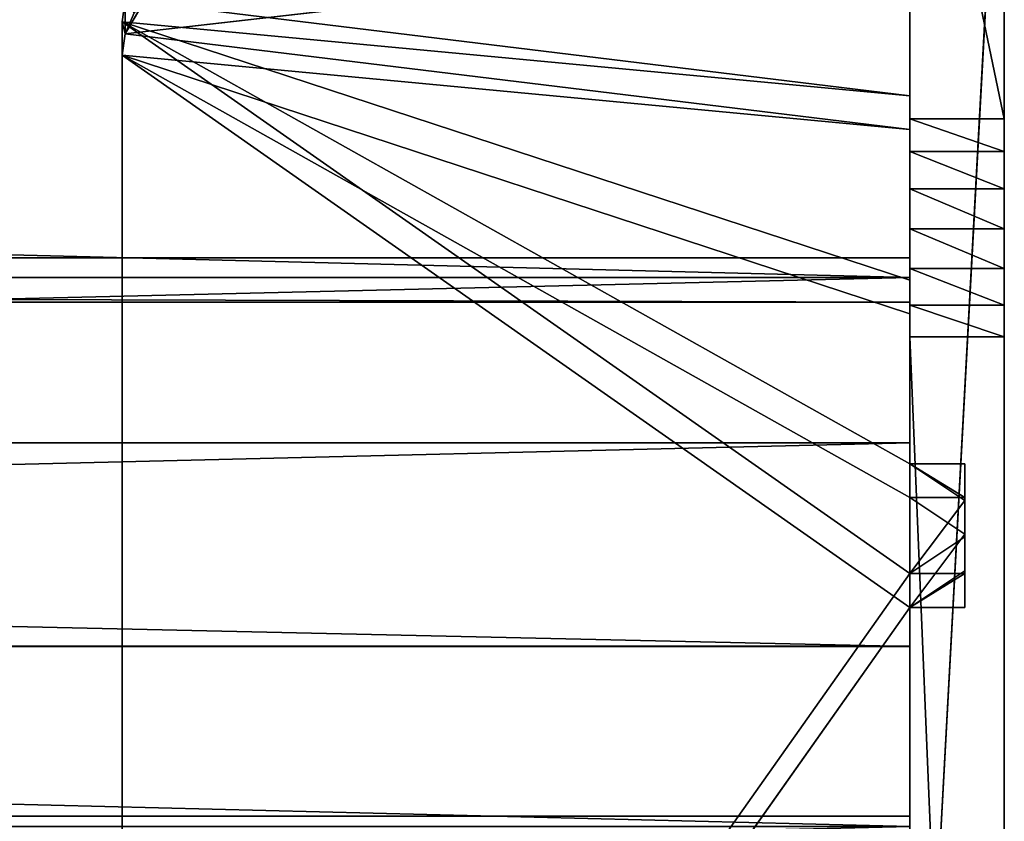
# Model space of a CAD drawing. Extents: x 0 to 1378, y -270 to 1675.
# Tile 59 of 60: x 1316 to 1378, y 1599 to 1650. Entities that reach past the tile are written whole.
import ezdxf

# ---------------------------------------------------------------- set-up
doc = ezdxf.new("R2010")
doc.units = 0
doc.header["$LTSCALE"] = 25.4
doc.layers.get('0').update_dxf_attribs({"color": 13, "linetype": 'CONTINUOUS'})
doc.layers.add('STEEL', color=21, linetype='CONTINUOUS')
doc.layers.add('WOOD', color=220, linetype='CONTINUOUS')

# ---------------------------------------------------------------- blocks, each defined once
blk = doc.blocks.new('LTR020_01_01_L')
at = {"color": 0}
for p, q in [((-740.853, -211.981), (-851.475, -327.132)), ((-851.475, -327.132, -6), (-740.853, -211.981, -6)), ((-851.475, -327.132), (-740.853, -211.981, -6)), ((-851.475, -327.132, -6), (-740.853, -211.981, -6)), ((-851.475, -327.132), (-740.853, -211.981, -6)), ((-740.853, -211.981), (-851.475, -327.132)), ((-808.564, -367.746), (-664.552, -216.048)), ((-664.552, -216.048, -6), (-808.564, -367.746, -6)), ((-808.564, -367.746, -6), (-664.552, -216.048)), ((-808.564, -367.746), (-664.552, -216.048)), ((-808.564, -367.746, -6), (-664.552, -216.048)), ((-664.552, -216.048, -6), (-808.564, -367.746, -6)), ((-851.175, -341.559), (-822.41, -368.035)), ((-822.41, -368.035, -6), (-851.175, -341.559, -6)), ((-822.41, -368.035, -6), (-851.175, -341.559, -6)), ((-851.175, -341.559), (-822.41, -368.035)), ((-822.41, -368.035), (-820.335, -369.505)), ((-820.335, -369.505, -6), (-822.41, -368.035, -6)), ((-822.41, -368.035, -6), (-822.41, -368.035)), ((-822.41, -368.035, -6), (-822.41, -368.035)), ((-822.41, -368.035, -6), (-820.335, -369.505)), ((-822.41, -368.035), (-820.335, -369.505)), ((-822.41, -368.035, -6), (-820.335, -369.505)), ((-820.335, -369.505, -6), (-822.41, -368.035, -6)), ((-810.575, -369.301), (-808.564, -367.746)), ((-808.564, -367.746, -6), (-810.575, -369.301, -6)), ((-810.575, -369.301, -6), (-808.564, -367.746)), ((-810.575, -369.301), (-808.564, -367.746)), ((-810.575, -369.301, -6), (-808.564, -367.746)), ((-808.564, -367.746, -6), (-810.575, -369.301, -6)), ((-808.564, -367.746, -6), (-808.564, -367.746)), ((-808.564, -367.746, -6), (-808.564, -367.746)), ((-812.914, -370.299), (-810.575, -369.301)), ((-810.575, -369.301, -6), (-812.914, -370.299, -6)), ((-812.914, -370.299, -6), (-810.575, -369.301)), ((-812.914, -370.299), (-810.575, -369.301)), ((-812.914, -370.299, -6), (-810.575, -369.301)), ((-810.575, -369.301, -6), (-812.914, -370.299, -6)), ((-810.575, -369.301, -6), (-810.575, -369.301)), ((-810.575, -369.301, -6), (-810.575, -369.301)), ((-820.335, -369.505), (-817.957, -370.405)), ((-817.957, -370.405, -6), (-820.335, -369.505, -6)), ((-820.335, -369.505, -6), (-820.335, -369.505)), ((-820.335, -369.505, -6), (-820.335, -369.505)), ((-820.335, -369.505, -6), (-817.957, -370.405)), ((-820.335, -369.505), (-817.957, -370.405)), ((-820.335, -369.505, -6), (-817.957, -370.405)), ((-817.957, -370.405, -6), (-820.335, -369.505, -6)), ((-817.957, -370.405), (-815.429, -370.675)), ((-815.429, -370.675, -6), (-817.957, -370.405, -6)), ((-817.957, -370.405, -6), (-817.957, -370.405)), ((-817.957, -370.405, -6), (-817.957, -370.405)), ((-817.957, -370.405, -6), (-815.429, -370.675)), ((-817.957, -370.405), (-815.429, -370.675)), ((-817.957, -370.405, -6), (-815.429, -370.675)), ((-815.429, -370.675, -6), (-817.957, -370.405, -6)), ((-815.429, -370.675), (-812.914, -370.299)), ((-812.914, -370.299, -6), (-815.429, -370.675, -6)), ((-815.429, -370.675, -6), (-812.914, -370.299)), ((-815.429, -370.675), (-812.914, -370.299)), ((-815.429, -370.675, -6), (-812.914, -370.299)), ((-812.914, -370.299, -6), (-815.429, -370.675, -6)), ((-812.914, -370.299, -6), (-812.914, -370.299)), ((-812.914, -370.299, -6), (-812.914, -370.299)), ((-815.429, -370.675, -6), (-815.429, -370.675)), ((-815.429, -370.675, -6), (-815.429, -370.675))]:
    blk.add_line(p, q, dxfattribs=at)
at = {"color": 253}
mesh = blk.add_polyface(dxfattribs=at)
corners = [(-356.822, 126.239), (-363.409, 202.974), (-366.765, 126.823), (-362.692, 198.492), (-360.989, 194.285), (-358.388, 190.567), (-355.019, 187.525), (-351.055, 185.316), (-144.322, 95.76), (-346.696, 184.051), (-137.416, 154.033), (69.517, 76.841), (73.183, 135.401), (284.067, 69.538), (284.482, 128.209), (498.698, 73.872), (495.861, 132.478), (706.698, 148.195), (712.778, 89.831), (711.63, 149.354), (716.101, 151.737), (732.511, 94.552), (719.814, 155.184), (722.522, 159.466), (724.044, 164.298), (724.279, 169.359), (-854.31, -335.557), (-853.88, -331.012), (-854.358, -333.26), (-853.739, -337.782), (-852.902, -328.933), (-852.676, -339.819), (-851.475, -327.132), (-851.175, -341.559), (-740.853, -211.981), (-822.41, -368.035), (-820.335, -369.505), (-817.957, -370.405), (-815.429, -370.675), (-812.914, -370.299), (-810.575, -369.301), (-808.564, -367.746), (-664.552, -216.048), (-634.883, -92.533), (-528.492, -57.178), (-533.734, 31.022), (-485.599, 99.319), (-400.741, 108.446), (-444.85, 172.265), (-411.932, 249.062), (-387.203, 328.874), (-394.008, 115.786), (-385.825, 121.465), (-380.507, 346.748), (-376.593, 125.205), (-370.065, 362.725), (-356.383, 376.033), (-363.103, 207.502), (-354.42, 245.656), (-340.122, 386.027), (-342.455, 282.913), (-327.299, 318.988), (-322.069, 392.223), (-324.124, 324.119), (-319.88, 328.408), (-303.098, 394.323), (-314.783, 331.637), (-309.093, 333.642), (-303.098, 334.323), (645.325, 394.323), (645.325, 334.323), (663.422, 392.242), (649.802, 333.808), (654.045, 332.29), (657.832, 329.849), (660.967, 326.612), (663.285, 322.748), (684.648, 273.837), (680.574, 386.108), (695.886, 376.24), (704.629, 224.346), (708.558, 363.155), (723.212, 174.312), (717.929, 347.534), (739.967, 297.078), (750.411, 104.106), (760.579, 246.024), (765.316, 117.873), (779.749, 194.41), (776.258, 134.96), (782.527, 154.257), (783.716, 174.512)]
mesh.append_faces([[corners[k] for k in face] for face in [(26, 27, 28), (88, 90, 91)]], dxfattribs={"vtx0": -1, "color": 253})
mesh.append_faces([[corners[k] for k in face] for face in [(0, 1, 2), (1, 0, 3), (3, 0, 4), (4, 0, 5), (5, 0, 6), (6, 0, 7), (7, 8, 9), (9, 8, 10), (10, 11, 12), (12, 13, 14), (14, 15, 16), (16, 15, 17), (17, 18, 19), (19, 18, 20), (20, 21, 22), (22, 21, 23), (23, 21, 24), (24, 21, 25), (27, 29, 30), (30, 31, 32), (32, 33, 34), (34, 42, 43), (43, 44, 45), (45, 44, 46), (46, 47, 48), (48, 47, 49), (49, 47, 50), (50, 52, 53), (53, 54, 55), (55, 2, 56), (56, 58, 59), (59, 61, 62), (62, 64, 65), (65, 68, 69), (69, 70, 71), (71, 77, 78), (78, 77, 79), (79, 80, 81), (81, 82, 83), (83, 82, 84), (84, 85, 86), (86, 87, 88)]], dxfattribs={"vtx0": -1, "vtx1": -1, "color": 253})
mesh.append_faces([[corners[k] for k in face] for face in [(56, 2, 1), (84, 25, 21)]], dxfattribs={"vtx0": -1, "vtx1": -1, "vtx2": -1, "color": 253})
mesh.append_faces([[corners[k] for k in face] for face in [(7, 0, 8), (10, 8, 11), (12, 11, 13), (14, 13, 15), (17, 15, 18), (20, 18, 21), (27, 26, 29), (30, 29, 31), (32, 31, 33), (34, 33, 35), (34, 35, 36), (34, 36, 37), (34, 37, 38), (34, 38, 39), (34, 39, 40), (34, 40, 41), (34, 41, 42), (43, 42, 44), (46, 44, 47), (50, 47, 51), (50, 51, 52), (53, 52, 54), (55, 54, 2), (56, 1, 57), (56, 57, 58), (59, 58, 60), (59, 60, 61), (62, 61, 63), (62, 63, 64), (65, 64, 66), (65, 66, 67), (65, 67, 68), (69, 68, 70), (71, 70, 72), (71, 72, 73), (71, 73, 74), (71, 74, 75), (71, 75, 76), (71, 76, 77), (79, 77, 80), (81, 80, 82), (84, 82, 25), (84, 21, 85), (86, 85, 87), (88, 87, 89), (88, 89, 90)]], dxfattribs={"vtx0": -1, "vtx2": -1, "color": 253})
mesh = blk.add_polyface(dxfattribs=at)
corners = [(-853.88, -331.012, -6), (-854.31, -335.557, -6), (-854.358, -333.26, -6), (-853.739, -337.782, -6), (-852.902, -328.933, -6), (-852.676, -339.819, -6), (-851.475, -327.132, -6), (-851.175, -341.559, -6), (-740.853, -211.981, -6), (-822.41, -368.035, -6), (-820.335, -369.505, -6), (-817.957, -370.405, -6), (-815.429, -370.675, -6), (-812.914, -370.299, -6), (-810.575, -369.301, -6), (-808.564, -367.746, -6), (-664.552, -216.048, -6), (-634.883, -92.533, -6), (-528.492, -57.178, -6), (-533.734, 31.022, -6), (-485.599, 99.319, -6), (-400.741, 108.446, -6), (-444.85, 172.265, -6), (-411.932, 249.062, -6), (-387.203, 328.874, -6), (-394.008, 115.786, -6), (-385.825, 121.465, -6), (-380.507, 346.748, -6), (-376.593, 125.205, -6), (-370.065, 362.725, -6), (-366.765, 126.823, -6), (-356.383, 376.033, -6), (-363.409, 202.974, -6), (-363.103, 207.502, -6), (-354.42, 245.656, -6), (-340.122, 386.027, -6), (-342.455, 282.913, -6), (-327.299, 318.988, -6), (-322.069, 392.223, -6), (-324.124, 324.119, -6), (-319.88, 328.408, -6), (-303.098, 394.323, -6), (-314.783, 331.637, -6), (-309.093, 333.642, -6), (-303.098, 334.323, -6), (645.325, 394.323, -6), (645.325, 334.323, -6), (663.422, 392.242, -6), (649.802, 333.808, -6), (654.045, 332.29, -6), (657.832, 329.849, -6), (660.967, 326.612, -6), (663.285, 322.748, -6), (684.648, 273.837, -6), (680.574, 386.108, -6), (695.886, 376.24, -6), (704.629, 224.346, -6), (708.558, 363.155, -6), (723.212, 174.312, -6), (717.929, 347.534, -6), (739.967, 297.078, -6), (724.279, 169.359, -6), (732.511, 94.552, -6), (750.411, 104.106, -6), (760.579, 246.024, -6), (765.316, 117.873, -6), (779.749, 194.41, -6), (776.258, 134.96, -6), (782.527, 154.257, -6), (783.716, 174.512, -6), (-356.822, 126.239, -6), (-362.692, 198.492, -6), (-360.989, 194.285, -6), (-358.388, 190.567, -6), (-355.019, 187.525, -6), (-351.055, 185.316, -6), (-144.322, 95.76, -6), (-346.696, 184.051, -6), (-137.416, 154.033, -6), (69.517, 76.841, -6), (73.183, 135.401, -6), (284.067, 69.538, -6), (284.482, 128.209, -6), (498.698, 73.872, -6), (495.861, 132.478, -6), (706.698, 148.195, -6), (712.778, 89.831, -6), (711.63, 149.354, -6), (716.101, 151.737, -6), (719.814, 155.184, -6), (722.522, 159.466, -6), (724.044, 164.298, -6)]
mesh.append_faces([[corners[k] for k in face] for face in [(0, 1, 2), (68, 66, 69)]], dxfattribs={"vtx0": -1, "color": 253})
mesh.append_faces([[corners[k] for k in face] for face in [(1, 0, 3), (3, 4, 5), (5, 6, 7), (7, 8, 9), (9, 8, 10), (10, 8, 11), (11, 8, 12), (12, 8, 13), (13, 8, 14), (14, 8, 15), (15, 8, 16), (16, 17, 18), (18, 20, 21), (21, 24, 25), (25, 24, 26), (26, 27, 28), (28, 29, 30), (32, 31, 33), (33, 31, 34), (34, 35, 36), (36, 35, 37), (37, 38, 39), (39, 38, 40), (40, 41, 42), (42, 41, 43), (43, 41, 44), (44, 45, 46), (46, 47, 48), (48, 47, 49), (49, 47, 50), (50, 47, 51), (51, 47, 52), (52, 47, 53), (53, 55, 56), (56, 57, 58), (58, 60, 61), (62, 60, 63), (63, 64, 65), (65, 66, 67), (67, 66, 68), (70, 75, 76), (76, 78, 79), (79, 80, 81), (81, 82, 83), (83, 85, 86), (86, 88, 62)]], dxfattribs={"vtx0": -1, "vtx1": -1, "color": 253})
mesh.append_faces([[corners[k] for k in face] for face in [(30, 31, 32), (61, 60, 62)]], dxfattribs={"vtx0": -1, "vtx1": -1, "vtx2": -1, "color": 253})
mesh.append_faces([[corners[k] for k in face] for face in [(3, 0, 4), (5, 4, 6), (7, 6, 8), (16, 8, 17), (18, 17, 19), (18, 19, 20), (21, 20, 22), (21, 22, 23), (21, 23, 24), (26, 24, 27), (28, 27, 29), (30, 29, 31), (34, 31, 35), (37, 35, 38), (40, 38, 41), (44, 41, 45), (46, 45, 47), (53, 47, 54), (53, 54, 55), (56, 55, 57), (58, 57, 59), (58, 59, 60), (63, 60, 64), (65, 64, 66), (32, 70, 30), (70, 32, 71), (70, 71, 72), (70, 72, 73), (70, 73, 74), (70, 74, 75), (76, 75, 77), (76, 77, 78), (79, 78, 80), (81, 80, 82), (83, 82, 84), (83, 84, 85), (86, 85, 87), (86, 87, 88), (62, 88, 89), (62, 89, 90), (62, 90, 91), (62, 91, 61)]], dxfattribs={"vtx0": -1, "vtx2": -1, "color": 253})
mesh = blk.add_polyface(dxfattribs=at)
corners = [(-740.853, -211.981, -6), (-851.475, -327.132, -6), (-851.475, -327.132)]
mesh.append_faces([[corners[k] for k in face] for face in [(0, 1, 2)]], dxfattribs={"color": 253})
mesh = blk.add_polyface(dxfattribs=at)
corners = [(-740.853, -211.981, -6), (-851.475, -327.132), (-740.853, -211.981)]
mesh.append_faces([[corners[k] for k in face] for face in [(0, 1, 2)]], dxfattribs={"color": 253})
mesh = blk.add_polyface(dxfattribs=at)
corners = [(-664.552, -216.048), (-808.564, -367.746), (-808.564, -367.746, -6)]
mesh.append_faces([[corners[k] for k in face] for face in [(0, 1, 2)]], dxfattribs={"color": 253})
mesh = blk.add_polyface(dxfattribs=at)
corners = [(-664.552, -216.048), (-808.564, -367.746, -6), (-664.552, -216.048, -6)]
mesh.append_faces([[corners[k] for k in face] for face in [(0, 1, 2)]], dxfattribs={"color": 253})
mesh = blk.add_polyface(dxfattribs=at)
corners = [(-822.41, -368.035), (-851.175, -341.559, -6), (-822.41, -368.035, -6), (-851.175, -341.559)]
mesh.append_faces([[corners[k] for k in face] for face in [(0, 1, 2), (1, 0, 3)]], dxfattribs={"vtx0": -1, "color": 253})
mesh = blk.add_polyface(dxfattribs=at)
corners = [(-822.41, -368.035), (-822.41, -368.035, -6), (-820.335, -369.505)]
mesh.append_faces([[corners[k] for k in face] for face in [(0, 1, 2)]], dxfattribs={"color": 253})
mesh = blk.add_polyface(dxfattribs=at)
corners = [(-820.335, -369.505), (-822.41, -368.035, -6), (-820.335, -369.505, -6)]
mesh.append_faces([[corners[k] for k in face] for face in [(0, 1, 2)]], dxfattribs={"color": 253})
mesh = blk.add_polyface(dxfattribs=at)
corners = [(-810.575, -369.301), (-810.575, -369.301, -6), (-808.564, -367.746)]
mesh.append_faces([[corners[k] for k in face] for face in [(0, 1, 2)]], dxfattribs={"color": 253})
mesh = blk.add_polyface(dxfattribs=at)
corners = [(-808.564, -367.746), (-810.575, -369.301, -6), (-808.564, -367.746, -6)]
mesh.append_faces([[corners[k] for k in face] for face in [(0, 1, 2)]], dxfattribs={"color": 253})
mesh = blk.add_polyface(dxfattribs=at)
corners = [(-812.914, -370.299), (-812.914, -370.299, -6), (-810.575, -369.301)]
mesh.append_faces([[corners[k] for k in face] for face in [(0, 1, 2)]], dxfattribs={"color": 253})
mesh = blk.add_polyface(dxfattribs=at)
corners = [(-810.575, -369.301), (-812.914, -370.299, -6), (-810.575, -369.301, -6)]
mesh.append_faces([[corners[k] for k in face] for face in [(0, 1, 2)]], dxfattribs={"color": 253})
mesh = blk.add_polyface(dxfattribs=at)
corners = [(-820.335, -369.505), (-820.335, -369.505, -6), (-817.957, -370.405)]
mesh.append_faces([[corners[k] for k in face] for face in [(0, 1, 2)]], dxfattribs={"color": 253})
mesh = blk.add_polyface(dxfattribs=at)
corners = [(-817.957, -370.405), (-820.335, -369.505, -6), (-817.957, -370.405, -6)]
mesh.append_faces([[corners[k] for k in face] for face in [(0, 1, 2)]], dxfattribs={"color": 253})
mesh = blk.add_polyface(dxfattribs=at)
corners = [(-817.957, -370.405), (-817.957, -370.405, -6), (-815.429, -370.675)]
mesh.append_faces([[corners[k] for k in face] for face in [(0, 1, 2)]], dxfattribs={"color": 253})
mesh = blk.add_polyface(dxfattribs=at)
corners = [(-815.429, -370.675), (-817.957, -370.405, -6), (-815.429, -370.675, -6)]
mesh.append_faces([[corners[k] for k in face] for face in [(0, 1, 2)]], dxfattribs={"color": 253})
mesh = blk.add_polyface(dxfattribs=at)
corners = [(-815.429, -370.675), (-815.429, -370.675, -6), (-812.914, -370.299)]
mesh.append_faces([[corners[k] for k in face] for face in [(0, 1, 2)]], dxfattribs={"color": 253})
mesh = blk.add_polyface(dxfattribs=at)
corners = [(-812.914, -370.299), (-815.429, -370.675, -6), (-812.914, -370.299, -6)]
mesh.append_faces([[corners[k] for k in face] for face in [(0, 1, 2)]], dxfattribs={"color": 253})
blk = doc.blocks.new('LTR020_01_04_L')
at = {"color": 0}
for p, q in [((-213.952, -238.55, -50), (-319.759, -349.05, -50)), ((-213.952, -238.55, -50), (-319.759, -349.05, -50)), ((-284.738, -313.395), (-213.952, -238.55, -50)), ((-284.738, -313.395), (-213.952, -238.55, -50)), ((-317.637, -351.17, -50), (-211.75, -240.587, -50)), ((-317.637, -351.17, -50), (-211.75, -240.587, -50)), ((-211.75, -240.587, -50), (-282.585, -315.484)), ((-211.75, -240.587, -50), (-282.585, -315.484)), ((-284.738, -313.395), (-228.235, -253.962)), ((-284.738, -313.395), (-228.235, -253.962)), ((-226.04, -256.007), (-282.585, -315.484)), ((-226.04, -256.007), (-282.585, -315.484)), ((-284.738, -313.395), (-319.759, -349.05, -50)), ((-284.738, -313.395), (-319.759, -349.05, -50)), ((-284.738, -313.395), (-291.707, -320.561)), ((-284.738, -313.395), (-291.707, -320.561)), ((-289.382, -318.174, 3.5), (-284.738, -313.395)), ((-289.382, -318.174, 3.5), (-284.738, -313.395)), ((-287.059, -315.786, 3.5), (-284.738, -313.395)), ((-287.059, -315.786, 3.5), (-284.738, -313.395)), ((-284.738, -313.395, 3.5), (-284.738, -313.395)), ((-284.738, -313.395), (-282.585, -315.484)), ((-284.738, -313.395), (-282.585, -315.484)), ((-284.738, -313.395, 3.5), (-284.738, -313.395)), ((-282.585, -315.484), (-317.637, -351.17, -50)), ((-282.585, -315.484), (-317.637, -351.17, -50)), ((-282.585, -315.484), (-289.559, -322.655)), ((-282.585, -315.484), (-289.559, -322.655)), ((-287.232, -320.267, 3.5), (-282.585, -315.484)), ((-287.232, -320.267, 3.5), (-282.585, -315.484)), ((-284.907, -317.876, 3.5), (-282.585, -315.484)), ((-284.907, -317.876, 3.5), (-282.585, -315.484)), ((-282.585, -315.484), (-282.585, -315.484, 3.5)), ((-282.585, -315.484), (-282.585, -315.484, 3.5)), ((-289.382, -318.174, 3.5), (-291.707, -320.561)), ((-289.382, -318.174, 3.5), (-291.707, -320.561)), ((-291.707, -320.561), (-319.759, -349.05, -50)), ((-291.707, -320.561), (-319.759, -349.05, -50)), ((-303.362, -332.466), (-291.707, -320.561)), ((-303.362, -332.466), (-291.707, -320.561)), ((-291.707, -320.561), (-291.707, -320.561, 3.5)), ((-289.559, -322.655), (-291.707, -320.561)), ((-289.559, -322.655), (-291.707, -320.561)), ((-291.707, -320.561), (-291.707, -320.561, 3.5)), ((-287.232, -320.267, 3.5), (-289.559, -322.655)), ((-287.232, -320.267, 3.5), (-289.559, -322.655)), ((-289.559, -322.655), (-317.637, -351.17, -50)), ((-289.559, -322.655), (-317.637, -351.17, -50)), ((-289.559, -322.655), (-301.223, -334.569)), ((-289.559, -322.655), (-301.223, -334.569)), ((-289.559, -322.655, 3.5), (-289.559, -322.655)), ((-289.559, -322.655, 3.5), (-289.559, -322.655)), ((-303.362, -332.466), (-319.759, -349.05, -50)), ((-303.362, -332.466), (-319.759, -349.05, -50)), ((-315.066, -344.323), (-303.362, -332.466)), ((-315.066, -344.323), (-303.362, -332.466)), ((-301.223, -334.569), (-317.637, -351.17, -50)), ((-301.223, -334.569), (-317.637, -351.17, -50)), ((-301.223, -334.569), (-312.935, -346.435)), ((-301.223, -334.569), (-312.935, -346.435)), ((-326.819, -356.132), (-315.066, -344.323)), ((-326.819, -356.132), (-315.066, -344.323)), ((-315.066, -344.323), (-321.141, -350.439, -49.806)), ((-315.066, -344.323), (-321.141, -350.439, -49.806)), ((-315.066, -344.323), (-319.759, -349.05, -50)), ((-315.066, -344.323), (-319.759, -349.05, -50)), ((-312.935, -346.435), (-324.697, -358.253)), ((-312.935, -346.435), (-324.697, -358.253)), ((-312.935, -346.435), (-319.011, -352.552, -49.808)), ((-312.935, -346.435), (-319.011, -352.552, -49.808)), ((-312.935, -346.435), (-317.637, -351.17, -50)), ((-312.935, -346.435), (-317.637, -351.17, -50)), ((-319.759, -349.05, -50), (-321.141, -350.439, -49.806)), ((-319.759, -349.05, -50), (-321.141, -350.439, -49.806)), ((-317.637, -351.17, -50), (-319.759, -349.05, -50)), ((-319.011, -352.552, -49.808), (-319.759, -349.05, -50)), ((-317.637, -351.17, -50), (-319.759, -349.05, -50)), ((-319.011, -352.552, -49.808), (-319.759, -349.05, -50)), ((-319.011, -352.552, -49.808), (-321.141, -350.439, -49.806)), ((-319.011, -352.552, -49.808), (-321.141, -350.439, -49.806)), ((-319.011, -352.552, -49.808), (-317.637, -351.17, -50)), ((-319.011, -352.552, -49.808), (-317.637, -351.17, -50)), ((-324.697, -358.253), (-319.011, -352.552, -49.808)), ((-324.697, -358.253), (-319.011, -352.552, -49.808)), ((-321.553, -355.103, -48.319), (-319.011, -352.552, -49.808)), ((-321.553, -355.103, -48.319), (-319.011, -352.552, -49.808)), ((-320.336, -353.883, -49.239), (-319.011, -352.552, -49.808)), ((-320.336, -353.883, -49.239), (-319.011, -352.552, -49.808))]:
    blk.add_line(p, q, dxfattribs=at)
at = {"color": 253}
mesh = blk.add_polyface(dxfattribs=at)
corners = [(-213.952, -238.55, -50), (-317.637, -351.17, -50), (-319.759, -349.05, -50), (-211.75, -240.587, -50), (-112.396, -124.13, -50), (-110.117, -126.082, -50), (-15.236, -5.955, -50), (-12.885, -7.817, -50), (77.388, 115.808, -50), (79.81, 114.037, -50)]
mesh.append_faces([[corners[k] for k in face] for face in [(0, 1, 2), (7, 8, 9)]], dxfattribs={"vtx0": -1, "color": 253})
mesh.append_faces([[corners[k] for k in face] for face in [(1, 0, 3), (3, 4, 5), (5, 6, 7)]], dxfattribs={"vtx0": -1, "vtx1": -1, "color": 253})
mesh.append_faces([[corners[k] for k in face] for face in [(3, 0, 4), (5, 4, 6), (7, 6, 8)]], dxfattribs={"vtx0": -1, "vtx2": -1, "color": 253})
mesh = blk.add_polyface(dxfattribs=at)
corners = [(-282.585, -315.484), (-228.235, -253.962), (-284.738, -313.395), (-226.04, -256.007), (-172.948, -193.397), (-170.712, -195.397), (-118.9, -131.724), (-116.624, -133.678)]
mesh.append_faces([[corners[k] for k in face] for face in [(0, 1, 2), (6, 5, 7)]], dxfattribs={"vtx0": -1, "color": 253})
mesh.append_faces([[corners[k] for k in face] for face in [(1, 3, 4), (4, 5, 6)]], dxfattribs={"vtx0": -1, "vtx1": -1, "color": 253})
mesh.append_faces([[corners[k] for k in face] for face in [(1, 0, 3), (4, 3, 5)]], dxfattribs={"vtx0": -1, "vtx2": -1, "color": 253})
mesh = blk.add_polyface(dxfattribs=at)
corners = [(-213.952, -238.55, -50), (-319.759, -349.05, -50), (-284.738, -313.395)]
mesh.append_faces([[corners[k] for k in face] for face in [(0, 1, 2)]], dxfattribs={"color": 253})
mesh = blk.add_polyface(dxfattribs=at)
corners = [(-213.952, -238.55, -50), (-284.738, -313.395), (-228.235, -253.962)]
mesh.append_faces([[corners[k] for k in face] for face in [(0, 1, 2)]], dxfattribs={"color": 253})
mesh = blk.add_polyface(dxfattribs=at)
corners = [(-211.75, -240.587, -50), (-282.585, -315.484), (-317.637, -351.17, -50)]
mesh.append_faces([[corners[k] for k in face] for face in [(0, 1, 2)]], dxfattribs={"color": 253})
mesh = blk.add_polyface(dxfattribs=at)
corners = [(-211.75, -240.587, -50), (-226.04, -256.007), (-282.585, -315.484)]
mesh.append_faces([[corners[k] for k in face] for face in [(0, 1, 2)]], dxfattribs={"color": 253})
mesh = blk.add_polyface(dxfattribs=at)
corners = [(-284.738, -313.395), (-319.759, -349.05, -50), (-291.707, -320.561)]
mesh.append_faces([[corners[k] for k in face] for face in [(0, 1, 2)]], dxfattribs={"color": 253})
mesh = blk.add_polyface(dxfattribs=at)
corners = [(-284.738, -313.395), (-291.707, -320.561), (-289.382, -318.174, 3.5)]
mesh.append_faces([[corners[k] for k in face] for face in [(0, 1, 2)]], dxfattribs={"color": 253})
mesh = blk.add_polyface(dxfattribs=at)
corners = [(-284.738, -313.395), (-289.382, -318.174, 3.5), (-287.059, -315.786, 3.5)]
mesh.append_faces([[corners[k] for k in face] for face in [(0, 1, 2)]], dxfattribs={"color": 253})
mesh = blk.add_polyface(dxfattribs=at)
corners = [(-284.738, -313.395), (-287.059, -315.786, 3.5), (-284.738, -313.395, 3.5)]
mesh.append_faces([[corners[k] for k in face] for face in [(0, 1, 2)]], dxfattribs={"color": 253})
mesh = blk.add_polyface(dxfattribs=at)
corners = [(-284.738, -313.395, 3.5), (-282.585, -315.484), (-284.738, -313.395), (-282.585, -315.484, 3.5)]
mesh.append_faces([[corners[k] for k in face] for face in [(0, 1, 2), (1, 0, 3)]], dxfattribs={"vtx0": -1, "color": 253})
mesh = blk.add_polyface(dxfattribs=at)
corners = [(-282.585, -315.484), (-289.559, -322.655), (-317.637, -351.17, -50)]
mesh.append_faces([[corners[k] for k in face] for face in [(0, 1, 2)]], dxfattribs={"color": 253})
mesh = blk.add_polyface(dxfattribs=at)
corners = [(-282.585, -315.484), (-287.232, -320.267, 3.5), (-289.559, -322.655)]
mesh.append_faces([[corners[k] for k in face] for face in [(0, 1, 2)]], dxfattribs={"color": 253})
mesh = blk.add_polyface(dxfattribs=at)
corners = [(-282.585, -315.484), (-284.907, -317.876, 3.5), (-287.232, -320.267, 3.5)]
mesh.append_faces([[corners[k] for k in face] for face in [(0, 1, 2)]], dxfattribs={"color": 253})
mesh = blk.add_polyface(dxfattribs=at)
corners = [(-282.585, -315.484), (-282.585, -315.484, 3.5), (-284.907, -317.876, 3.5)]
mesh.append_faces([[corners[k] for k in face] for face in [(0, 1, 2)]], dxfattribs={"color": 253})
mesh = blk.add_polyface(dxfattribs=at)
corners = [(-289.382, -318.174, 3.5), (-291.707, -320.561), (-291.707, -320.561, 3.5)]
mesh.append_faces([[corners[k] for k in face] for face in [(0, 1, 2)]], dxfattribs={"color": 253})
mesh = blk.add_polyface(dxfattribs=at)
corners = [(-324.697, -358.253), (-315.066, -344.323), (-326.819, -356.132), (-312.935, -346.435), (-303.362, -332.466), (-301.223, -334.569), (-291.707, -320.561), (-289.559, -322.655)]
mesh.append_faces([[corners[k] for k in face] for face in [(0, 1, 2), (6, 5, 7)]], dxfattribs={"vtx0": -1, "color": 253})
mesh.append_faces([[corners[k] for k in face] for face in [(1, 3, 4), (4, 5, 6)]], dxfattribs={"vtx0": -1, "vtx1": -1, "color": 253})
mesh.append_faces([[corners[k] for k in face] for face in [(1, 0, 3), (4, 3, 5)]], dxfattribs={"vtx0": -1, "vtx2": -1, "color": 253})
mesh = blk.add_polyface(dxfattribs=at)
corners = [(-291.707, -320.561), (-319.759, -349.05, -50), (-303.362, -332.466)]
mesh.append_faces([[corners[k] for k in face] for face in [(0, 1, 2)]], dxfattribs={"color": 253})
mesh = blk.add_polyface(dxfattribs=at)
corners = [(-289.559, -322.655, 3.5), (-291.707, -320.561), (-289.559, -322.655), (-291.707, -320.561, 3.5)]
mesh.append_faces([[corners[k] for k in face] for face in [(0, 1, 2), (1, 0, 3)]], dxfattribs={"vtx0": -1, "color": 253})
mesh = blk.add_polyface(dxfattribs=at)
corners = [(-287.232, -320.267, 3.5), (-289.559, -322.655, 3.5), (-289.559, -322.655)]
mesh.append_faces([[corners[k] for k in face] for face in [(0, 1, 2)]], dxfattribs={"color": 253})
mesh = blk.add_polyface(dxfattribs=at)
corners = [(-289.559, -322.655), (-301.223, -334.569), (-317.637, -351.17, -50)]
mesh.append_faces([[corners[k] for k in face] for face in [(0, 1, 2)]], dxfattribs={"color": 253})
mesh = blk.add_polyface(dxfattribs=at)
corners = [(-303.362, -332.466), (-319.759, -349.05, -50), (-315.066, -344.323)]
mesh.append_faces([[corners[k] for k in face] for face in [(0, 1, 2)]], dxfattribs={"color": 253})
mesh = blk.add_polyface(dxfattribs=at)
corners = [(-301.223, -334.569), (-312.935, -346.435), (-317.637, -351.17, -50)]
mesh.append_faces([[corners[k] for k in face] for face in [(0, 1, 2)]], dxfattribs={"color": 253})
mesh = blk.add_polyface(dxfattribs=at)
corners = [(-315.066, -344.323), (-321.141, -350.439, -49.806), (-326.819, -356.132)]
mesh.append_faces([[corners[k] for k in face] for face in [(0, 1, 2)]], dxfattribs={"color": 253})
mesh = blk.add_polyface(dxfattribs=at)
corners = [(-315.066, -344.323), (-319.759, -349.05, -50), (-321.141, -350.439, -49.806)]
mesh.append_faces([[corners[k] for k in face] for face in [(0, 1, 2)]], dxfattribs={"color": 253})
mesh = blk.add_polyface(dxfattribs=at)
corners = [(-312.935, -346.435), (-324.697, -358.253), (-319.011, -352.552, -49.808)]
mesh.append_faces([[corners[k] for k in face] for face in [(0, 1, 2)]], dxfattribs={"color": 253})
mesh = blk.add_polyface(dxfattribs=at)
corners = [(-312.935, -346.435), (-319.011, -352.552, -49.808), (-317.637, -351.17, -50)]
mesh.append_faces([[corners[k] for k in face] for face in [(0, 1, 2)]], dxfattribs={"color": 253})
mesh = blk.add_polyface(dxfattribs=at)
corners = [(-319.011, -352.552, -49.808), (-321.141, -350.439, -49.806), (-319.759, -349.05, -50)]
mesh.append_faces([[corners[k] for k in face] for face in [(0, 1, 2)]], dxfattribs={"color": 253})
mesh = blk.add_polyface(dxfattribs=at)
corners = [(-317.637, -351.17, -50), (-319.011, -352.552, -49.808), (-319.759, -349.05, -50)]
mesh.append_faces([[corners[k] for k in face] for face in [(0, 1, 2)]], dxfattribs={"color": 253})
mesh = blk.add_polyface(dxfattribs=at)
corners = [(-319.011, -352.552, -49.808), (-320.336, -353.883, -49.239), (-321.141, -350.439, -49.806)]
mesh.append_faces([[corners[k] for k in face] for face in [(0, 1, 2)]], dxfattribs={"color": 253})
mesh = blk.add_polyface(dxfattribs=at)
corners = [(-319.011, -352.552, -49.808), (-324.697, -358.253), (-321.553, -355.103, -48.319)]
mesh.append_faces([[corners[k] for k in face] for face in [(0, 1, 2)]], dxfattribs={"color": 253})
mesh = blk.add_polyface(dxfattribs=at)
corners = [(-319.011, -352.552, -49.808), (-321.553, -355.103, -48.319), (-320.336, -353.883, -49.239)]
mesh.append_faces([[corners[k] for k in face] for face in [(0, 1, 2)]], dxfattribs={"color": 253})
blk = doc.blocks.new('LTR020_01_L')
at = {"color": 0, "extrusion": (1, 1.23818e-13, -2.22045e-16)}
for name, p, rotation in [('LTR020_01_01_L', (1091.288, -1450.553, 1138.948), 180.0000000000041), ('LTR020_01_04_L', (1600.091, -1464.295, 1132.948), 179.9999999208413)]:
    blk.add_blockref(name, p, dxfattribs=dict(at, rotation=rotation))
blk = doc.blocks.new('LTR020_02')
at = {"color": 0}
for p, q in [((2, 35, 988), (0, 33, 988)), ((2, 35, 988), (0, 33, 988)), ((2, 35), (2, 35, 988)), ((2, 35, 988), (33, 35, 988)), ((2, 35, 988), (33, 35, 988)), ((2, 35), (2, 35, 988)), ((33, 35, 988), (33, 35)), ((35, 33, 988), (33, 35, 988)), ((35, 33, 988), (33, 35, 988)), ((33, 35, 988), (33, 35)), ((0, 0, 988), (0, 33, 988)), ((0, 33, 988), (0, 33)), ((0, 0, 988), (0, 33, 988)), ((0, 33, 988), (0, 33)), ((35, 33), (35, 33, 988)), ((35, 33, 988), (35, 0, 988)), ((35, 33, 988), (35, 0, 988)), ((35, 33), (35, 33, 988)), ((35, 0, 988), (0, 0, 988)), ((0, 0, 988), (0, 0)), ((0, 0, 988), (0, 0)), ((35, 0, 988), (0, 0, 988)), ((35, 0), (35, 0, 988)), ((35, 0), (35, 0, 988))]:
    blk.add_line(p, q, dxfattribs=at)
at = {"color": 253}
mesh = blk.add_polyface(dxfattribs=at)
corners = [(35, 0, 988), (0, 33, 988), (0, 0, 988), (2, 35, 988), (33, 35, 988), (35, 33, 988)]
mesh.append_faces([[corners[k] for k in face] for face in [(0, 1, 2), (4, 0, 5)]], dxfattribs={"vtx0": -1, "color": 253})
mesh.append_faces([[corners[k] for k in face] for face in [(1, 0, 3), (3, 0, 4)]], dxfattribs={"vtx0": -1, "vtx1": -1, "color": 253})
mesh = blk.add_polyface(dxfattribs=at)
corners = [(0, 33, 988), (2, 35), (0, 33), (2, 35, 988)]
mesh.append_faces([[corners[k] for k in face] for face in [(0, 1, 2), (1, 0, 3)]], dxfattribs={"vtx0": -1, "color": 253})
mesh = blk.add_polyface(dxfattribs=at)
corners = [(2, 35, 988), (33, 35), (2, 35), (33, 35, 988)]
mesh.append_faces([[corners[k] for k in face] for face in [(0, 1, 2), (1, 0, 3)]], dxfattribs={"vtx0": -1, "color": 253})
mesh = blk.add_polyface(dxfattribs=at)
corners = [(33, 35, 988), (35, 33), (33, 35), (35, 33, 988)]
mesh.append_faces([[corners[k] for k in face] for face in [(0, 1, 2), (1, 0, 3)]], dxfattribs={"vtx0": -1, "color": 253})
mesh = blk.add_polyface(dxfattribs=at)
corners = [(0, 0, 988), (0, 33), (0, 0), (0, 33, 988)]
mesh.append_faces([[corners[k] for k in face] for face in [(0, 1, 2), (1, 0, 3)]], dxfattribs={"vtx0": -1, "color": 253})
mesh = blk.add_polyface(dxfattribs=at)
corners = [(35, 33), (35, 0, 988), (35, 0), (35, 33, 988)]
mesh.append_faces([[corners[k] for k in face] for face in [(0, 1, 2), (1, 0, 3)]], dxfattribs={"vtx0": -1, "color": 253})
mesh = blk.add_polyface(dxfattribs=at)
corners = [(35, 0), (0, 0, 988), (0, 0), (35, 0, 988)]
mesh.append_faces([[corners[k] for k in face] for face in [(0, 1, 2), (1, 0, 3)]], dxfattribs={"vtx0": -1, "color": 253})

msp = doc.modelspace()

# ---------------------------------------------------------------- block references
at = {"layer": 'STEEL', "color": 0}
msp.add_blockref('LTR020_01_L', (239.078, -270.342, 3846.217), dxfattribs=at)
at = {"layer": 'WOOD', "color": 0, "extrusion": (1, 1.25219e-13, 1.48557e-15), "rotation": 45.19601386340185}
msp.add_blockref('LTR020_02', (1633.286, 2718.844, 384.026), dxfattribs=at)
at = {"layer": 'WOOD', "color": 0, "extrusion": (1, 1.25955e-13, -1.15568e-15), "rotation": 45.90323420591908}
msp.add_blockref('LTR020_02', (1598.426, 2683, 384.026), dxfattribs=at)

doc.saveas('drawing.dxf')
